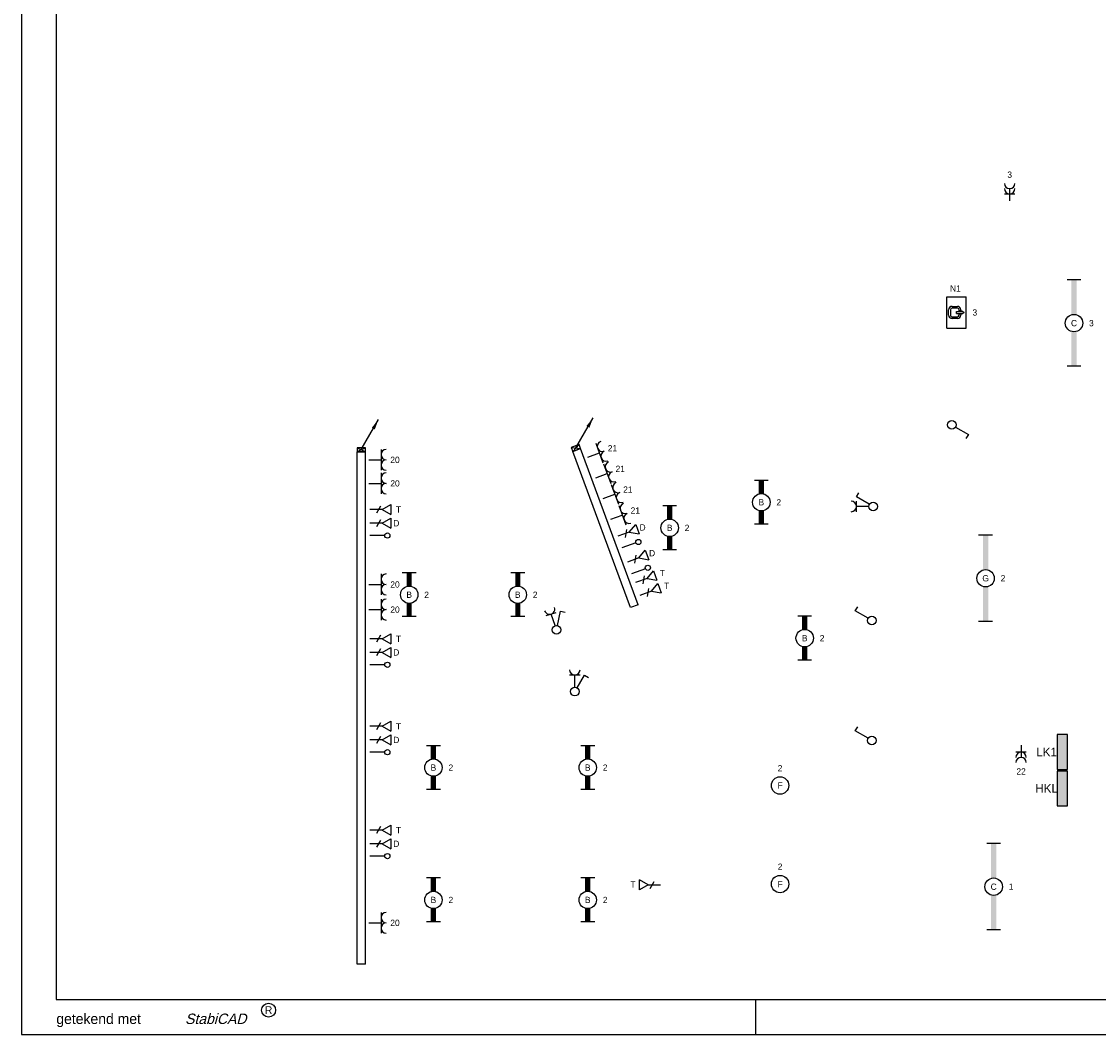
# Model space of a CAD drawing. Extents: x 1860 to 43910, y 0 to 29700.
# Tile 1 of 24: x 1860 to 17333, y 0 to 14553. Entities that reach past the tile are written whole.
import ezdxf
from ezdxf.enums import TextEntityAlignment as Align
from ezdxf.lldxf.tags import DXFTag

# ---------------------------------------------------------------- set-up
doc = ezdxf.new("R2010")
doc.units = 0
doc.header["$LTSCALE"] = 50
doc.layers.get('0').update_dxf_attribs({"color": 8})
for name, color, linetype in [('00kad025', 2, 'Continuous'), ('00kad070', 5, 'Continuous'), ('BL$2----', 7, 'Continuous'), ('EL6112--', 3, 'Continuous'), ('EL6131--_WG', 3, 'Continuous'), ('EL6222--', 3, 'Continuous'), ('EL6311--', 3, 'Continuous'), ('EL6350--', 3, 'Continuous'), ('EL6422--', 3, 'Continuous'), ('EL6441--', 3, 'Continuous'), ('EM6131--', 1, 'Continuous')]:
    doc.layers.add(name, color=color, linetype=linetype)
doc.styles.add('BURO-018', font='BUROFONT.shx', dxfattribs={"height": 180})
doc.styles.add('BURO-025', font='BUROFONT.shx', dxfattribs={"height": 250})
doc.styles.add('ROMANS', font='ic-romns.shx', dxfattribs={"oblique": 15})
doc.styles.add('SCRIPTS', font='ic-scrps.shx')
tags = doc.linetypes.add('E_GOOT3', pattern=[5, 4, -1]).pattern_tags.tags
tags[6:7] = [DXFTag(74, 4), DXFTag(75, 0), DXFTag(340, '0'), DXFTag(46, 1.0), DXFTag(50, 0.0), DXFTag(44, 0.0), DXFTag(45, 0.0)]
tags[4:5] = [DXFTag(74, 4), DXFTag(75, 0), DXFTag(340, '0'), DXFTag(46, 1.0), DXFTag(50, 0.0), DXFTag(44, 0.0), DXFTag(45, 0.0)]

# ---------------------------------------------------------------- blocks, each defined once
blk = doc.blocks.new('A1-HOR')
at = {"layer": '00kad025', "linetype": 'Continuous'}
for p, q in [((0, 594), (0, 0)), ((211, 0), (211, 10)), ((0, 0), (841, 0))]:
    blk.add_line(p, q, dxfattribs=at)
blk.add_circle((71, 7), 2, dxfattribs=at)
at = {"layer": '00kad070', "linetype": 'Continuous'}
for p, q in [((10, 584), (10, 10)), ((10, 10), (831, 10))]:
    blk.add_line(p, q, dxfattribs=at)
at = {"layer": '00kad025', "linetype": 'Continuous', "style": 'SCRIPTS'}
blk.add_text('getekend met', height=3, dxfattribs=at).set_placement((10, 3))
at = {"layer": '00kad025', "linetype": 'Continuous', "style": 'ROMANS', "oblique": 15}
blk.add_text('StabiCAD', height=3, dxfattribs=at).set_placement((47, 3))
at = {"layer": '00kad025', "linetype": 'Continuous', "style": 'ROMANS'}
blk.add_text('R', height=2.2, dxfattribs=at).set_placement((71, 7), align=Align.MIDDLE)
blk = doc.blocks.new('1115B6630')
at = {"color": 0}
for p, q in [((-6.3, 2), (-6.3, -2)), ((6.3, 2), (6.3, -2))]:
    blk.add_line(p, q, dxfattribs=at)
at = {"color": 0, "linetype": 'Continuous'}
blk.add_circle((0, 0), 2.5, dxfattribs=at)
at = {"color": 0}
for points in [[(-2.5, 0.75), (-6.3, 0.75), (-2.5, -0.75), (-6.3, -0.75)], [(2.5, 0.75), (6.3, 0.75), (2.5, -0.75), (6.3, -0.75)]]:
    blk.add_solid(points, dxfattribs=at)
at = {"color": 0, "linetype": 'Continuous', "style": 'BURO-018'}
for tag, p in [('E_GROEP', (0, 5)), ('E_GKAST', (0, 5)), ('E_ARMCODE', (0, 0)), ('E_SLET', (4.5, -3))]:
    blk.add_attdef(tag, text='', height=1.8, dxfattribs=at).set_placement(p, align=Align.MIDDLE)
blk = doc.blocks.new('E00112')
at = {"color": 0, "linetype": 'Continuous'}
for p, q in [((0, 1), (-1, 1)), ((-1, 1), (-1, 0)), ((-1, 0), (0, 1)), ((-1, 1), (0, 0)), ((-1, 0), (0, 0)), ((0, 0), (0, 1))]:
    blk.add_line(p, q, dxfattribs=at)
blk = doc.blocks.new('E00105')
at = {"color": 0, "linetype": 'Continuous'}
blk.add_line((0, 0), (5, 8.66), dxfattribs=at)
blk.add_lwpolyline([(5, 8.66, 0, 1, 0), (3.5, 6.06, 1, 1, 0)], format="xyseb", dxfattribs=at)
blk = doc.blocks.new('111304A')
at = {"color": 0, "linetype": 'Continuous'}
for p, q in [((0, 1), (0, 4.5)), ((-1.5, 3), (1.5, 3))]:
    blk.add_line(p, q, dxfattribs=at)
for centre in [(0, 6), (0, 4.5)]:
    blk.add_arc(centre, 1.5, 180, 0, dxfattribs=at)
at = {"color": 0, "linetype": 'Continuous', "style": 'BURO-018'}
for tag in ['E_GROEP', 'E_GKAST']:
    blk.add_attdef(tag, text='', height=1.8, dxfattribs=at).set_placement((0, 8.5), align=Align.MIDDLE)
at = {"color": 0, "linetype": 'Continuous', "style": 'BURO-018', "flags": 1}
for tag, p in [('E_VERMCODE', (13, 8.5)), ('E_MATCODE', (0, 0))]:
    blk.add_attdef(tag, text='', height=1.8, dxfattribs=at).set_placement(p, align=Align.MIDDLE)
blk = doc.blocks.new('E00162')
at = {"color": 0, "linetype": 'Continuous'}
for p, q in [((-4.5, 1), (-4.5, 6.5)), ((4.5, 6.5), (-4.5, 6.5)), ((4.5, 1), (4.5, 6.5)), ((-1.75, 2.5), (-1.75, 4)), ((-1.25, 4), (-1.25, 2.5)), ((-0.75, 5), (-0.5, 5)), ((-0.5, 4.5), (-0.75, 4.5)), ((-0.5, 5.25), (0, 6)), ((-0.25, 5.25), (-0.5, 5.25)), ((-0.5, 5), (-0.5, 4.5)), ((-0.25, 3.75), (-0.25, 5.25)), ((0.25, 3.75), (-0.25, 3.75)), ((0, 6), (0.5, 5.25)), ((0.25, 3.75), (0.25, 5.25)), ((0.5, 5.25), (0.25, 5.25)), ((0.5, 5), (0.5, 4.5)), ((0.5, 5), (0.75, 5)), ((0.75, 4.5), (0.5, 4.5)), ((1.25, 2.5), (1.25, 4)), ((1.75, 4), (1.75, 2.5)), ((4.5, 1), (-4.5, 1)), ((-0.75, 2), (0.75, 2)), ((0.75, 1.5), (-0.75, 1.5))]:
    blk.add_line(p, q, dxfattribs=at)
for centre, radius, start, end in [((-0.75, 4), 1, 90, 180), ((-0.75, 4), 0.5, 90, 180), ((0.75, 4), 1, 0, 90), ((0.75, 4), 0.5, 0, 90), ((-0.75, 2.5), 1, 180, 270), ((-0.75, 2.5), 0.5, 180, 270), ((0.75, 2.5), 0.5, 270, 0), ((0.75, 2.5), 1, 270, 0)]:
    blk.add_arc(centre, radius, start, end, dxfattribs=at)
at = {"color": 0, "linetype": 'Continuous', "style": 'BURO-018'}
for tag, p in [('E_ARMCODE', (0, 13.17)), ('E_GKAST', (0, 13.17)), ('E_GROEP', (0, 9))]:
    blk.add_attdef(tag, text='', height=1.8, dxfattribs=at).set_placement(p, align=Align.MIDDLE)
blk = doc.blocks.new('1114A1')
at = {"color": 0, "linetype": 'Continuous'}
for p, q in [((0.62, 3.33), (2.74, 7)), ((2.74, 7), (3.95, 6.3))]:
    blk.add_line(p, q, dxfattribs=at)
blk.add_circle((0, 2.25), 1.25, dxfattribs=at)
at = {"color": 0, "linetype": 'Continuous', "style": 'BURO-018'}
for tag, p in [('E_SLET1', (3.36, 9)), ('E_GKAST', (11.61, 4.38)), ('E_GROEP', (11.61, 1.38))]:
    blk.add_attdef(tag, text='', height=1.8, dxfattribs=at).set_placement(p, align=Align.MIDDLE)
at = {"color": 0, "linetype": 'Continuous', "style": 'BURO-018', "flags": 1}
blk.add_attdef('E_MATCODE', text='', height=1.8, dxfattribs=at).set_placement((0, 0), align=Align.MIDDLE)
blk = doc.blocks.new('1115B61240')
at = {"color": 0}
for p, q in [((-12.4, 2), (-12.4, -2)), ((12.4, 2), (12.4, -2))]:
    blk.add_line(p, q, dxfattribs=at)
at = {"color": 0, "linetype": 'Continuous'}
blk.add_circle((0, 0), 2.5, dxfattribs=at)
at = {"color": 0}
for points in [[(-2.5, 0.75), (-12.4, 0.75), (-2.5, -0.75), (-12.4, -0.75)], [(2.5, 0.75), (12.4, 0.75), (2.5, -0.75), (12.4, -0.75)]]:
    blk.add_solid(points, dxfattribs=at)
at = {"color": 0, "linetype": 'Continuous', "style": 'BURO-018'}
for tag, p in [('E_GROEP', (0, 5)), ('E_GKAST', (0, 5)), ('E_ARMCODE', (0, 0)), ('E_SLET', (4.5, -3))]:
    blk.add_attdef(tag, text='', height=1.8, dxfattribs=at).set_placement(p, align=Align.MIDDLE)
blk = doc.blocks.new('1116A4C')
at = {"color": 0, "linetype": 'Continuous'}
for p, q in [((-5, 4), (-5, 1)), ((5, 4), (-5, 4)), ((5, 1), (5, 4)), ((-5, 1), (5, 1))]:
    blk.add_line(p, q, dxfattribs=at)
blk.add_solid([(-5, 4), (-5, 1), (5, 4), (5, 1)], dxfattribs=at)
at = {"color": 0, "linetype": 'Continuous', "style": 'BURO-018'}
for tag, p in [('E_GKAST', (0, 12)), ('E_GROEP', (0, 9)), ('E_KAST', (0, 6))]:
    blk.add_attdef(tag, text='', height=1.8, dxfattribs=at).set_placement(p, align=Align.MIDDLE)
at = {"color": 0, "linetype": 'Continuous', "style": 'BURO-018', "flags": 1}
blk.add_attdef('E_MATCODE', text='', height=1.8, dxfattribs=at).set_placement((0, 0), align=Align.MIDDLE)
blk = doc.blocks.new('111304')
at = {"color": 0, "linetype": 'Continuous'}
for p, q in [((-1.5, 4.5), (1.5, 4.5)), ((0, 1), (0, 4.5))]:
    blk.add_line(p, q, dxfattribs=at)
blk.add_arc((0, 6), 1.5, 180, 0, dxfattribs=at)
at = {"color": 0, "linetype": 'Continuous', "style": 'BURO-018'}
for tag in ['E_GROEP', 'E_GKAST']:
    blk.add_attdef(tag, text='', height=1.8, dxfattribs=at).set_placement((0, 8.5), align=Align.MIDDLE)
at = {"color": 0, "linetype": 'Continuous', "style": 'BURO-018', "flags": 1}
for tag, p in [('E_VERMCODE', (13, 8.5)), ('E_MATCODE', (0, 0))]:
    blk.add_attdef(tag, text='', height=1.8, dxfattribs=at).set_placement(p, align=Align.MIDDLE)
blk = doc.blocks.new('E00154')
at = {"color": 0, "linetype": 'Continuous'}
for p, q in [((-1.44, 7), (1.44, 7)), ((0, 4.5), (-1.44, 7)), ((0, 4.5), (1.44, 7)), ((-1, 4), (1, 2.85)), ((0, 4.5), (0, 1))]:
    blk.add_line(p, q, dxfattribs=at)
at = {"color": 7, "style": 'BURO-018'}
for tag, p in [('E_COMMENT1', (0, 12)), ('E_TEL1', (0, 9))]:
    blk.add_attdef(tag, text='', height=1.8, dxfattribs=at).set_placement(p, align=Align.MIDDLE)
at = {"color": 0, "style": 'BURO-018'}
blk.add_attdef('E_TEXT1', text='', height=1.8, dxfattribs=at).set_placement((2.5, 6), align=Align.MIDDLE)
at = {"color": 0, "linetype": 'Continuous', "style": 'BURO-018', "flags": 1}
blk.add_attdef('E_MATCODE', text='', height=1.8, dxfattribs=at).set_placement((0, 0), align=Align.MIDDLE)
blk = doc.blocks.new('E00152')
at = {"color": 0, "linetype": 'Continuous'}
for p, q in [((-1.44, 7), (1.44, 7)), ((0, 4.5), (-1.44, 7)), ((0, 4.5), (1.44, 7)), ((-1, 4), (1, 2.85)), ((0, 4.5), (0, 1))]:
    blk.add_line(p, q, dxfattribs=at)
at = {"color": 7, "style": 'BURO-018'}
for tag, p in [('E_COMMENT1', (0, 12)), ('E_DCOM1', (0, 9))]:
    blk.add_attdef(tag, text='', height=1.8, dxfattribs=at).set_placement(p, align=Align.MIDDLE)
at = {"color": 0, "style": 'BURO-018'}
blk.add_attdef('E_TEXT1', text='', height=1.8, dxfattribs=at).set_placement((2.5, 6), align=Align.MIDDLE)
at = {"color": 0, "linetype": 'Continuous', "style": 'BURO-018', "flags": 1}
blk.add_attdef('E_MATCODE', text='', height=1.8, dxfattribs=at).set_placement((0, 0), align=Align.MIDDLE)
blk = doc.blocks.new('E00139')
at = {"color": 0, "linetype": 'Continuous'}
blk.add_line((0, 5.25), (0, 1), dxfattribs=at)
blk.add_circle((0, 6), 0.75, dxfattribs=at)
at = {"color": 7, "style": 'BURO-018'}
for tag, p in [('E_COMMENT1', (0, 12)), ('E_DCOM1', (0, 9))]:
    blk.add_attdef(tag, text='', height=1.8, dxfattribs=at).set_placement(p, align=Align.MIDDLE)
at = {"color": 0, "style": 'BURO-018'}
blk.add_attdef('E_TEXT1', text='', height=1.8, dxfattribs=at).set_placement((2.5, 6), align=Align.MIDDLE)
at = {"color": 0, "linetype": 'Continuous', "style": 'BURO-018', "flags": 1}
blk.add_attdef('E_MATCODE', text='', height=1.8, dxfattribs=at).set_placement((0, 0), align=Align.MIDDLE)
blk = doc.blocks.new('E00125')
at = {"color": 0, "linetype": 'Continuous'}
for p, q in [((-3, 4.5), (3, 4.5)), ((0, 1), (0, 4.5))]:
    blk.add_line(p, q, dxfattribs=at)
for centre in [(-1.5, 6), (1.5, 6)]:
    blk.add_arc(centre, 1.5, 180, 0, dxfattribs=at)
at = {"color": 0, "linetype": 'Continuous', "style": 'BURO-018'}
for tag in ['E_GROEP', 'E_GKAST']:
    blk.add_attdef(tag, text='', height=1.8, dxfattribs=at).set_placement((0, 8.5), align=Align.MIDDLE)
at = {"color": 0, "linetype": 'Continuous', "style": 'BURO-018', "flags": 1}
for tag, p in [('E_VERMCODE', (13, 8.5)), ('E_MATCODE', (0, 0))]:
    blk.add_attdef(tag, text='', height=1.8, dxfattribs=at).set_placement(p, align=Align.MIDDLE)
blk = doc.blocks.new('1115B3A')
at = {"color": 0, "linetype": 'Continuous'}
blk.add_circle((0, 0), 2.5, dxfattribs=at)
at = {"color": 0, "linetype": 'Continuous', "style": 'BURO-018'}
for tag, p in [('E_GROEP', (0, 5)), ('E_GKAST', (0, 5)), ('E_ARMCODE', (0, 0)), ('E_SLET', (4.5, -1))]:
    blk.add_attdef(tag, text='', height=1.8, dxfattribs=at).set_placement(p, align=Align.MIDDLE)

msp = doc.modelspace()

# ---------------------------------------------------------------- linework, layer by layer
at = {"layer": 'EL6131--_WG', "linetype": 'E_GOOT3'}
for p, q in [((6681, 1011), (6681, 8370)), ((6801, 8370), (6681, 8370)), ((6801, 1011), (6801, 8370)), ((9893, 8418), (9780, 8376)), ((10607, 6132), (9780, 8376)), ((10720, 6174), (9893, 8418)), ((10720, 6174), (10607, 6132)), ((6801, 1011), (6681, 1011))]:
    msp.add_line(p, q, dxfattribs=at)

# ---------------------------------------------------------------- block references
at = {"layer": 'BL$2----', "xscale": 50, "yscale": 50}
msp.add_blockref('A1-HOR', (1860, 0), dxfattribs=at)
at = {"layer": 'EL6112--'}
ref = msp.add_blockref('1116A4C', (16939, 4058), dxfattribs=dict(at, xscale=50, yscale=50, zscale=50, rotation=90))
ref.add_attrib('E_KAST', 'LK1', dxfattribs={"layer": '0', "color": 2, "linetype": 'Continuous', "height": 125, "style": 'BURO-025'}).set_placement((16588, 4058), align=Align.MIDDLE)
ref = msp.add_blockref('1116A4C', (16939, 3535), dxfattribs=dict(at, xscale=50, yscale=50, zscale=50, rotation=90))
ref.add_attrib('E_KAST', 'HKL', dxfattribs={"layer": '0', "color": 2, "linetype": 'Continuous', "height": 125, "style": 'BURO-025'}).set_placement((16588, 3535), align=Align.MIDDLE)
at = {"layer": 'EL6131--_WG', "xscale": 60, "yscale": 120}
for p, rotation in [((6681, 8370), 270), ((9780, 8376), 290.42483010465)]:
    msp.add_blockref('E00112', p, dxfattribs=dict(at, rotation=rotation))
at = {"layer": 'EL6222--'}
ref = msp.add_blockref('111304A', (16057, 11928), dxfattribs=dict(at, xscale=50, yscale=50, zscale=50))
ref.add_attrib('E_GROEP', '3', dxfattribs={"layer": '0', "color": 1, "linetype": 'Continuous', "height": 90, "style": 'BURO-018'}).set_placement((16057, 12353), align=Align.MIDDLE)
ref = msp.add_blockref('E00125', (9951, 8277), dxfattribs=dict(at, xscale=50, yscale=50, zscale=50, rotation=290.081512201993))
ref.add_attrib('E_GROEP', '21', dxfattribs={"layer": '0', "color": 1, "linetype": 'Continuous', "height": 90, "style": 'BURO-018'}).set_placement((10350, 8423), align=Align.MIDDLE)
ref = msp.add_blockref('E00125', (6801, 8256), dxfattribs=dict(at, xscale=50, yscale=50, zscale=50, rotation=270))
ref.add_attrib('E_GROEP', '20', dxfattribs={"layer": '0', "color": 1, "linetype": 'Continuous', "height": 90, "style": 'BURO-018'}).set_placement((7226, 8256), align=Align.MIDDLE)
ref = msp.add_blockref('E00125', (10063, 7981), dxfattribs=dict(at, xscale=50, yscale=50, zscale=50, rotation=290.081512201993))
ref.add_attrib('E_GROEP', '21', dxfattribs={"layer": '0', "color": 1, "linetype": 'Continuous', "height": 90, "style": 'BURO-018'}).set_placement((10462, 8127), align=Align.MIDDLE)
ref = msp.add_blockref('E00125', (6801, 7918), dxfattribs=dict(at, xscale=50, yscale=50, zscale=50, rotation=270))
ref.add_attrib('E_GROEP', '20', dxfattribs={"layer": '0', "color": 1, "linetype": 'Continuous', "height": 90, "style": 'BURO-018'}).set_placement((7226, 7918), align=Align.MIDDLE)
ref = msp.add_blockref('E00125', (10172, 7684), dxfattribs=dict(at, xscale=50, yscale=50, zscale=50, rotation=290.081512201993))
ref.add_attrib('E_GROEP', '21', dxfattribs={"layer": '0', "color": 1, "linetype": 'Continuous', "height": 90, "style": 'BURO-018'}).set_placement((10571, 7829), align=Align.MIDDLE)
ref = msp.add_blockref('E00125', (10280, 7384), dxfattribs=dict(at, xscale=50, yscale=50, zscale=50, rotation=290.081512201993))
ref.add_attrib('E_GROEP', '21', dxfattribs={"layer": '0', "color": 1, "linetype": 'Continuous', "height": 90, "style": 'BURO-018'}).set_placement((10679, 7529), align=Align.MIDDLE)
at = {"layer": 'EL6222--', "xscale": 50, "yscale": 50, "zscale": 50}
for p, rotation in [((14080, 7586), 90), ((9541, 5827), 18.27164947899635)]:
    msp.add_blockref('111304', p, dxfattribs=dict(at, rotation=rotation))
at = {"layer": 'EL6222--'}
ref = msp.add_blockref('E00125', (6801, 6466), dxfattribs=dict(at, xscale=50, yscale=50, zscale=50, rotation=270))
ref.add_attrib('E_GROEP', '20', dxfattribs={"layer": '0', "color": 1, "linetype": 'Continuous', "height": 90, "style": 'BURO-018'}).set_placement((7226, 6466), align=Align.MIDDLE)
ref = msp.add_blockref('E00125', (6801, 6104), dxfattribs=dict(at, xscale=50, yscale=50, zscale=50, rotation=270))
ref.add_attrib('E_GROEP', '20', dxfattribs={"layer": '0', "color": 1, "linetype": 'Continuous', "height": 90, "style": 'BURO-018'}).set_placement((7226, 6104), align=Align.MIDDLE)
at = {"layer": 'EL6222--', "xscale": 50, "yscale": 50, "zscale": 50}
msp.add_blockref('111304', (9809, 4940), dxfattribs=at)
at = {"layer": 'EL6222--'}
ref = msp.add_blockref('111304A', (16221, 4205), dxfattribs=dict(at, xscale=50, yscale=50, zscale=50, rotation=180))
ref.add_attrib('E_GROEP', '22', dxfattribs={"layer": '0', "color": 1, "linetype": 'Continuous', "height": 90, "style": 'BURO-018'}).set_placement((16221, 3780), align=Align.MIDDLE)
ref = msp.add_blockref('E00125', (6801, 1604), dxfattribs=dict(at, xscale=50, yscale=50, zscale=50, rotation=270))
ref.add_attrib('E_GROEP', '20', dxfattribs={"layer": '0', "color": 1, "linetype": 'Continuous', "height": 90, "style": 'BURO-018'}).set_placement((7226, 1604), align=Align.MIDDLE)
at = {"layer": 'EL6311--'}
ref = msp.add_blockref('1115B61240', (16981, 10220), dxfattribs=dict(at, xscale=50, yscale=50, zscale=50, rotation=270))
ref.add_attrib('E_ARMCODE', 'C', dxfattribs={"layer": '0', "color": 1, "linetype": 'Continuous', "height": 90, "style": 'BURO-018'}).set_placement((16981, 10220), align=Align.MIDDLE)
ref.add_attrib('E_GROEP', '3', dxfattribs={"layer": '0', "color": 1, "linetype": 'Continuous', "height": 90, "style": 'BURO-018'}).set_placement((17231, 10220), align=Align.MIDDLE)
at = {"layer": 'EL6311--', "xscale": 50, "yscale": 50, "zscale": 50}
for p, rotation in [((15114, 8758), 270), ((14207, 7586), 90), ((9581, 5707), 18.27164947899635), ((14189, 5948), 90), ((14189, 4224), 90)]:
    msp.add_blockref('1114A1', p, dxfattribs=dict(at, rotation=rotation))
at = {"layer": 'EL6311--'}
ref = msp.add_blockref('1115B6630', (12489, 7646), dxfattribs=dict(at, xscale=50, yscale=50, zscale=50, rotation=270))
ref.add_attrib('E_ARMCODE', 'B', dxfattribs={"layer": '0', "color": 1, "linetype": 'Continuous', "height": 90, "style": 'BURO-018'}).set_placement((12489, 7646), align=Align.MIDDLE)
ref.add_attrib('E_GROEP', '2', dxfattribs={"layer": '0', "color": 1, "linetype": 'Continuous', "height": 90, "style": 'BURO-018'}).set_placement((12739, 7646), align=Align.MIDDLE)
ref = msp.add_blockref('1115B6630', (11172, 7279), dxfattribs=dict(at, xscale=50, yscale=50, zscale=50, rotation=270))
ref.add_attrib('E_ARMCODE', 'B', dxfattribs={"layer": '0', "color": 1, "linetype": 'Continuous', "height": 90, "style": 'BURO-018'}).set_placement((11172, 7279), align=Align.MIDDLE)
ref.add_attrib('E_GROEP', '2', dxfattribs={"layer": '0', "color": 1, "linetype": 'Continuous', "height": 90, "style": 'BURO-018'}).set_placement((11422, 7279), align=Align.MIDDLE)
ref = msp.add_blockref('1115B61240', (15711, 6554), dxfattribs=dict(at, xscale=50, yscale=50, zscale=50, rotation=270))
ref.add_attrib('E_ARMCODE', 'G', dxfattribs={"layer": '0', "color": 1, "linetype": 'Continuous', "height": 90, "style": 'BURO-018'}).set_placement((15711, 6554), align=Align.MIDDLE)
ref.add_attrib('E_GROEP', '2', dxfattribs={"layer": '0', "color": 1, "linetype": 'Continuous', "height": 90, "style": 'BURO-018'}).set_placement((15961, 6554), align=Align.MIDDLE)
ref = msp.add_blockref('1115B6630', (7430, 6318), dxfattribs=dict(at, xscale=50, yscale=50, zscale=50, rotation=270))
ref.add_attrib('E_ARMCODE', 'B', dxfattribs={"layer": '0', "color": 1, "linetype": 'Continuous', "height": 90, "style": 'BURO-018'}).set_placement((7430, 6318), align=Align.MIDDLE)
ref.add_attrib('E_GROEP', '2', dxfattribs={"layer": '0', "color": 1, "linetype": 'Continuous', "height": 90, "style": 'BURO-018'}).set_placement((7680, 6318), align=Align.MIDDLE)
ref = msp.add_blockref('1115B6630', (8990, 6318), dxfattribs=dict(at, xscale=50, yscale=50, zscale=50, rotation=270))
ref.add_attrib('E_ARMCODE', 'B', dxfattribs={"layer": '0', "color": 1, "linetype": 'Continuous', "height": 90, "style": 'BURO-018'}).set_placement((8990, 6318), align=Align.MIDDLE)
ref.add_attrib('E_GROEP', '2', dxfattribs={"layer": '0', "color": 1, "linetype": 'Continuous', "height": 90, "style": 'BURO-018'}).set_placement((9240, 6318), align=Align.MIDDLE)
ref = msp.add_blockref('1115B6630', (13112, 5694), dxfattribs=dict(at, xscale=50, yscale=50, zscale=50, rotation=270))
ref.add_attrib('E_ARMCODE', 'B', dxfattribs={"layer": '0', "color": 1, "linetype": 'Continuous', "height": 90, "style": 'BURO-018'}).set_placement((13112, 5694), align=Align.MIDDLE)
ref.add_attrib('E_GROEP', '2', dxfattribs={"layer": '0', "color": 1, "linetype": 'Continuous', "height": 90, "style": 'BURO-018'}).set_placement((13362, 5694), align=Align.MIDDLE)
at = {"layer": 'EL6311--', "xscale": 50, "yscale": 50, "zscale": 50}
msp.add_blockref('1114A1', (9810, 4813), dxfattribs=at)
at = {"layer": 'EL6311--'}
ref = msp.add_blockref('1115B6630', (7778, 3834), dxfattribs=dict(at, xscale=50, yscale=50, zscale=50, rotation=270))
ref.add_attrib('E_ARMCODE', 'B', dxfattribs={"layer": '0', "color": 1, "linetype": 'Continuous', "height": 90, "style": 'BURO-018'}).set_placement((7778, 3834), align=Align.MIDDLE)
ref.add_attrib('E_GROEP', '2', dxfattribs={"layer": '0', "color": 1, "linetype": 'Continuous', "height": 90, "style": 'BURO-018'}).set_placement((8028, 3834), align=Align.MIDDLE)
ref = msp.add_blockref('1115B6630', (9995, 3834), dxfattribs=dict(at, xscale=50, yscale=50, zscale=50, rotation=270))
ref.add_attrib('E_ARMCODE', 'B', dxfattribs={"layer": '0', "color": 1, "linetype": 'Continuous', "height": 90, "style": 'BURO-018'}).set_placement((9995, 3834), align=Align.MIDDLE)
ref.add_attrib('E_GROEP', '2', dxfattribs={"layer": '0', "color": 1, "linetype": 'Continuous', "height": 90, "style": 'BURO-018'}).set_placement((10245, 3834), align=Align.MIDDLE)
ref = msp.add_blockref('1115B3A', (12758, 3577), dxfattribs=dict(at, xscale=50, yscale=50, zscale=50))
ref.add_attrib('E_ARMCODE', 'F', dxfattribs={"layer": '0', "color": 1, "linetype": 'Continuous', "height": 90, "style": 'BURO-018'}).set_placement((12758, 3577), align=Align.MIDDLE)
ref.add_attrib('E_GROEP', '2', dxfattribs={"layer": '0', "color": 1, "linetype": 'Continuous', "height": 90, "style": 'BURO-018'}).set_placement((12758, 3827), align=Align.MIDDLE)
ref = msp.add_blockref('1115B61240', (15827, 2123), dxfattribs=dict(at, xscale=50, yscale=50, zscale=50, rotation=270))
ref.add_attrib('E_ARMCODE', 'C', dxfattribs={"layer": '0', "color": 1, "linetype": 'Continuous', "height": 90, "style": 'BURO-018'}).set_placement((15827, 2123), align=Align.MIDDLE)
ref.add_attrib('E_GROEP', '1', dxfattribs={"layer": '0', "color": 1, "linetype": 'Continuous', "height": 90, "style": 'BURO-018'}).set_placement((16077, 2123), align=Align.MIDDLE)
ref = msp.add_blockref('1115B3A', (12758, 2161), dxfattribs=dict(at, xscale=50, yscale=50, zscale=50))
ref.add_attrib('E_ARMCODE', 'F', dxfattribs={"layer": '0', "color": 1, "linetype": 'Continuous', "height": 90, "style": 'BURO-018'}).set_placement((12758, 2161), align=Align.MIDDLE)
ref.add_attrib('E_GROEP', '2', dxfattribs={"layer": '0', "color": 1, "linetype": 'Continuous', "height": 90, "style": 'BURO-018'}).set_placement((12758, 2411), align=Align.MIDDLE)
ref = msp.add_blockref('1115B6630', (7778, 1933), dxfattribs=dict(at, xscale=50, yscale=50, zscale=50, rotation=270))
ref.add_attrib('E_ARMCODE', 'B', dxfattribs={"layer": '0', "color": 1, "linetype": 'Continuous', "height": 90, "style": 'BURO-018'}).set_placement((7778, 1933), align=Align.MIDDLE)
ref.add_attrib('E_GROEP', '2', dxfattribs={"layer": '0', "color": 1, "linetype": 'Continuous', "height": 90, "style": 'BURO-018'}).set_placement((8028, 1933), align=Align.MIDDLE)
ref = msp.add_blockref('1115B6630', (9995, 1933), dxfattribs=dict(at, xscale=50, yscale=50, zscale=50, rotation=270))
ref.add_attrib('E_ARMCODE', 'B', dxfattribs={"layer": '0', "color": 1, "linetype": 'Continuous', "height": 90, "style": 'BURO-018'}).set_placement((9995, 1933), align=Align.MIDDLE)
ref.add_attrib('E_GROEP', '2', dxfattribs={"layer": '0', "color": 1, "linetype": 'Continuous', "height": 90, "style": 'BURO-018'}).set_placement((10245, 1933), align=Align.MIDDLE)
at = {"layer": 'EL6350--'}
ref = msp.add_blockref('E00162', (15105, 10373), dxfattribs=dict(at, xscale=50, yscale=50, zscale=50, rotation=270))
ref.add_attrib('E_ARMCODE', 'N1', dxfattribs={"layer": '0', "color": 1, "linetype": 'Continuous', "height": 90, "style": 'BURO-018'}).set_placement((15278, 10717), align=Align.MIDDLE)
ref.add_attrib('E_GROEP', '3', dxfattribs={"layer": '0', "color": 1, "linetype": 'Continuous', "height": 90, "style": 'BURO-018'}).set_placement((15556, 10373), align=Align.MIDDLE)
at = {"layer": 'EL6422--'}
ref = msp.add_blockref('E00154', (6816, 7542), dxfattribs=dict(at, xscale=50, yscale=50, zscale=50, rotation=270))
ref.add_attrib('E_TEXT1', 'T', dxfattribs={"layer": '0', "color": 1, "height": 90, "style": 'BURO-018'}).set_placement((7276, 7541), align=Align.MIDDLE)
ref = msp.add_blockref('E00154', (10635, 6475), dxfattribs=dict(at, xscale=50, yscale=50, zscale=50, rotation=289.8296111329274))
ref.add_attrib('E_TEXT1', 'T', dxfattribs={"layer": '0', "color": 1, "height": 90, "style": 'BURO-018'}).set_placement((11068, 6630), align=Align.MIDDLE)
ref = msp.add_blockref('E00154', (10697, 6292), dxfattribs=dict(at, xscale=50, yscale=50, zscale=50, rotation=289.8296111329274))
ref.add_attrib('E_TEXT1', 'T', dxfattribs={"layer": '0', "color": 1, "height": 90, "style": 'BURO-018'}).set_placement((11130, 6447), align=Align.MIDDLE)
ref = msp.add_blockref('E00154', (6816, 5685), dxfattribs=dict(at, xscale=50, yscale=50, zscale=50, rotation=270))
ref.add_attrib('E_TEXT1', 'T', dxfattribs={"layer": '0', "color": 1, "height": 90, "style": 'BURO-018'}).set_placement((7276, 5684), align=Align.MIDDLE)
ref = msp.add_blockref('E00154', (6816, 4428), dxfattribs=dict(at, xscale=50, yscale=50, zscale=50, rotation=270))
ref.add_attrib('E_TEXT1', 'T', dxfattribs={"layer": '0', "color": 1, "height": 90, "style": 'BURO-018'}).set_placement((7276, 4427), align=Align.MIDDLE)
ref = msp.add_blockref('E00154', (6816, 2936), dxfattribs=dict(at, xscale=50, yscale=50, zscale=50, rotation=270))
ref.add_attrib('E_TEXT1', 'T', dxfattribs={"layer": '0', "color": 1, "height": 90, "style": 'BURO-018'}).set_placement((7276, 2935), align=Align.MIDDLE)
ref = msp.add_blockref('E00154', (11090, 2148), dxfattribs=dict(at, xscale=50, yscale=50, zscale=50, rotation=90))
ref.add_attrib('E_TEXT1', 'T', dxfattribs={"layer": '0', "color": 1, "height": 90, "style": 'BURO-018'}).set_placement((10644, 2156), align=Align.MIDDLE)
at = {"layer": 'EL6441--'}
ref = msp.add_blockref('E00152', (6816, 7345), dxfattribs=dict(at, xscale=50, yscale=50, zscale=50, rotation=270))
ref.add_attrib('E_TEXT1', 'D', dxfattribs={"layer": '0', "color": 1, "height": 90, "style": 'BURO-018'}).set_placement((7245, 7345), align=Align.MIDDLE)
ref = msp.add_blockref('E00152', (10380, 7140), dxfattribs=dict(at, xscale=50, yscale=50, zscale=50, rotation=289.8296111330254))
ref.add_attrib('E_TEXT1', 'D', dxfattribs={"layer": '0', "color": 1, "height": 90, "style": 'BURO-018'}).set_placement((10783, 7285), align=Align.MIDDLE)
at = {"layer": 'EL6441--', "xscale": 50, "yscale": 50, "zscale": 50}
for p, rotation in [((6816, 7168), 270), ((10440, 6973), 289.8296111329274), ((10577, 6603), 289.8296111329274), ((6816, 5311), 270), ((6816, 4055), 270), ((6816, 2562), 270)]:
    msp.add_blockref('E00139', p, dxfattribs=dict(at, rotation=rotation))
at = {"layer": 'EL6441--'}
ref = msp.add_blockref('E00152', (10517, 6770), dxfattribs=dict(at, xscale=50, yscale=50, zscale=50, rotation=289.8296111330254))
ref.add_attrib('E_TEXT1', 'D', dxfattribs={"layer": '0', "color": 1, "height": 90, "style": 'BURO-018'}).set_placement((10920, 6915), align=Align.MIDDLE)
ref = msp.add_blockref('E00152', (6816, 5489), dxfattribs=dict(at, xscale=50, yscale=50, zscale=50, rotation=270))
ref.add_attrib('E_TEXT1', 'D', dxfattribs={"layer": '0', "color": 1, "height": 90, "style": 'BURO-018'}).set_placement((7245, 5489), align=Align.MIDDLE)
ref = msp.add_blockref('E00152', (6816, 4232), dxfattribs=dict(at, xscale=50, yscale=50, zscale=50, rotation=270))
ref.add_attrib('E_TEXT1', 'D', dxfattribs={"layer": '0', "color": 1, "height": 90, "style": 'BURO-018'}).set_placement((7245, 4232), align=Align.MIDDLE)
ref = msp.add_blockref('E00152', (6816, 2739), dxfattribs=dict(at, xscale=50, yscale=50, zscale=50, rotation=270))
ref.add_attrib('E_TEXT1', 'D', dxfattribs={"layer": '0', "color": 1, "height": 90, "style": 'BURO-018'}).set_placement((7245, 2739), align=Align.MIDDLE)
at = {"layer": 'EM6131--', "xscale": 50, "yscale": 50, "zscale": 50}
for p in [(6739, 8402), (9823, 8427)]:
    msp.add_blockref('E00105', p, dxfattribs=at)

doc.saveas('drawing.dxf')
